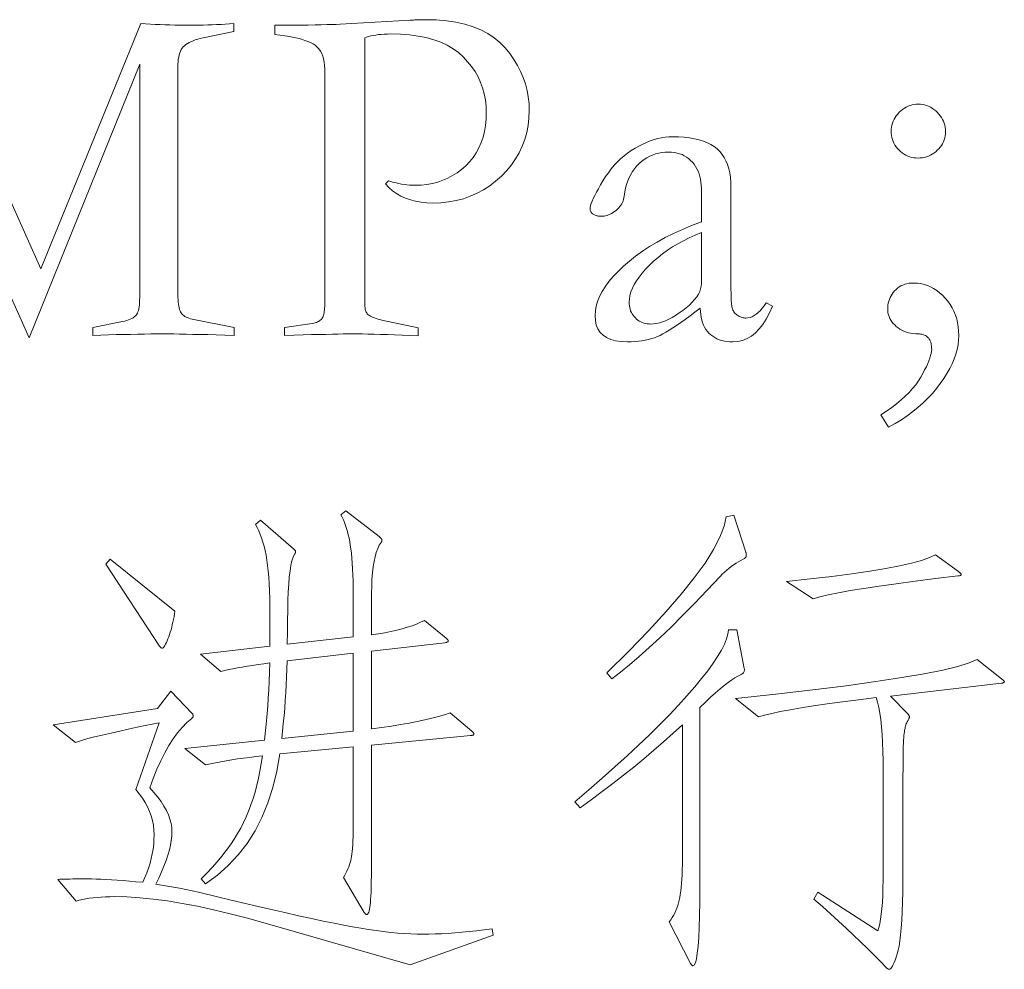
# Model space of a CAD drawing. Extents: x 0 to 1189, y 0 to 841.
# Tile 38 of 132: x 117 to 128, y 57 to 67. Entities that reach past the tile are written whole.
import ezdxf

# ---------------------------------------------------------------- set-up
doc = ezdxf.new("R2010")
doc.units = 0

msp = doc.modelspace()

# ---------------------------------------------------------------- linework, layer by layer
at = {"color": 7, "lineweight": 13}
for points in [[(120.182, 67.372), (120.281, 67.372), (120.373, 67.372), (120.46, 67.373), (120.539, 67.373), (120.612, 67.374), (120.678, 67.376), (120.738, 67.377), (120.792, 67.379), (120.838, 67.38), (120.879, 67.382), (121.628, 67.425), (121.645, 67.426), (121.662, 67.426), (121.678, 67.427), (121.695, 67.428), (121.711, 67.429), (121.728, 67.429), (121.744, 67.429), (121.76, 67.43), (121.776, 67.43), (121.792, 67.43), (121.907, 67.427), (122.015, 67.418), (122.117, 67.403), (122.212, 67.382), (122.3, 67.355), (122.382, 67.322), (122.457, 67.282), (122.525, 67.237), (122.587, 67.186), (122.642, 67.129), (122.691, 67.068), (122.735, 67.006), (122.774, 66.942), (122.807, 66.877), (122.836, 66.811), (122.859, 66.743), (122.877, 66.674), (122.89, 66.604), (122.898, 66.532), (122.9, 66.459), (122.897, 66.377), (122.889, 66.299), (122.874, 66.223), (122.853, 66.149), (122.826, 66.078), (122.793, 66.009), (122.754, 65.943), (122.71, 65.879), (122.659, 65.818), (122.602, 65.759), (122.541, 65.704), (122.478, 65.655), (122.411, 65.612), (122.342, 65.575), (122.27, 65.543), (122.196, 65.517), (122.119, 65.497), (122.039, 65.483), (121.956, 65.474), (121.871, 65.471), (121.806, 65.473), (121.744, 65.48), (121.686, 65.49), (121.63, 65.504), (121.578, 65.523), (121.529, 65.545), (121.483, 65.572), (121.44, 65.603), (121.401, 65.638), (121.364, 65.677), (121.396, 65.709), (121.423, 65.7), (121.451, 65.692), (121.479, 65.685), (121.507, 65.678), (121.536, 65.673), (121.564, 65.669), (121.593, 65.666), (121.622, 65.663), (121.652, 65.662), (121.681, 65.661), (121.744, 65.663), (121.806, 65.67), (121.865, 65.68), (121.922, 65.695), (121.977, 65.714), (122.03, 65.736), (122.081, 65.764), (122.13, 65.795), (122.177, 65.83), (122.222, 65.87), (122.264, 65.913), (122.301, 65.959), (122.334, 66.009), (122.362, 66.061), (122.386, 66.116), (122.406, 66.174), (122.421, 66.236), (122.432, 66.3), (122.439, 66.367), (122.441, 66.437), (122.439, 66.506), (122.431, 66.573), (122.419, 66.637), (122.402, 66.7), (122.38, 66.76), (122.353, 66.818), (122.321, 66.875), (122.284, 66.929), (122.242, 66.981), (122.196, 67.031), (122.144, 67.078), (122.086, 67.12), (122.023, 67.156), (121.954, 67.188), (121.88, 67.215), (121.799, 67.238), (121.714, 67.255), (121.622, 67.267), (121.525, 67.274), (121.422, 67.277), (121.386, 67.276), (121.352, 67.275), (121.32, 67.273), (121.289, 67.27), (121.26, 67.266), (121.233, 67.262), (121.208, 67.256), (121.184, 67.25), (121.162, 67.243), (121.143, 67.235), (121.143, 64.394), (121.143, 64.379), (121.144, 64.365), (121.146, 64.351), (121.148, 64.338), (121.151, 64.326), (121.155, 64.316), (121.159, 64.306), (121.164, 64.296), (121.17, 64.288), (121.177, 64.281), (121.185, 64.274), (121.194, 64.268), (121.205, 64.261), (121.217, 64.255), (121.232, 64.249), (121.247, 64.243), (121.265, 64.237), (121.284, 64.231), (121.305, 64.226), (121.327, 64.22), (121.713, 64.136), (121.713, 64.051), (121.626, 64.055), (121.542, 64.059), (121.462, 64.062), (121.386, 64.065), (121.313, 64.067), (121.243, 64.069), (121.177, 64.071), (121.115, 64.072), (121.056, 64.072), (121, 64.072), (120.96, 64.072), (120.912, 64.072), (120.858, 64.071), (120.797, 64.07), (120.729, 64.068), (120.655, 64.067), (120.573, 64.065), (120.485, 64.062), (120.389, 64.06), (120.287, 64.057), (120.287, 64.141), (120.583, 64.183), (120.598, 64.187), (120.613, 64.191), (120.626, 64.195), (120.638, 64.2), (120.649, 64.206), (120.659, 64.212), (120.668, 64.218), (120.676, 64.225), (120.683, 64.233), (120.689, 64.241), (120.694, 64.25), (120.698, 64.261), (120.702, 64.272), (120.705, 64.284), (120.708, 64.298), (120.711, 64.313), (120.713, 64.329), (120.714, 64.346), (120.715, 64.364), (120.715, 64.384), (120.715, 66.902), (120.714, 66.941), (120.71, 66.977), (120.704, 67.01), (120.695, 67.041), (120.684, 67.07), (120.67, 67.095), (120.654, 67.118), (120.636, 67.138), (120.614, 67.156), (120.591, 67.171), (120.564, 67.185), (120.535, 67.197), (120.502, 67.209), (120.466, 67.22), (120.427, 67.231), (120.384, 67.24), (120.338, 67.249), (120.289, 67.257), (120.237, 67.265), (120.182, 67.271)], [(127.055, 66.527), (127.078, 66.526), (127.1, 66.524), (127.122, 66.519), (127.143, 66.513), (127.164, 66.505), (127.184, 66.496), (127.203, 66.484), (127.222, 66.471), (127.241, 66.457), (127.258, 66.44), (127.275, 66.422), (127.29, 66.404), (127.303, 66.385), (127.314, 66.365), (127.324, 66.345), (127.331, 66.324), (127.338, 66.303), (127.342, 66.28), (127.345, 66.258), (127.345, 66.234), (127.345, 66.211), (127.342, 66.188), (127.338, 66.166), (127.331, 66.145), (127.324, 66.125), (127.314, 66.105), (127.303, 66.086), (127.29, 66.068), (127.275, 66.05), (127.258, 66.034), (127.241, 66.018), (127.222, 66.004), (127.203, 65.992), (127.184, 65.981), (127.163, 65.972), (127.142, 65.965), (127.121, 65.959), (127.099, 65.955), (127.076, 65.953), (127.052, 65.952), (127.029, 65.953), (127.006, 65.955), (126.984, 65.959), (126.963, 65.965), (126.942, 65.973), (126.922, 65.982), (126.903, 65.993), (126.884, 66.006), (126.866, 66.02), (126.849, 66.036), (126.833, 66.053), (126.819, 66.071), (126.806, 66.09), (126.795, 66.109), (126.786, 66.129), (126.778, 66.149), (126.772, 66.17), (126.768, 66.192), (126.766, 66.214), (126.765, 66.237), (126.766, 66.26), (126.768, 66.282), (126.773, 66.304), (126.779, 66.325), (126.786, 66.346), (126.796, 66.366), (126.807, 66.385), (126.82, 66.404), (126.835, 66.422), (126.852, 66.44), (126.87, 66.457), (126.888, 66.471), (126.907, 66.484), (126.926, 66.496), (126.946, 66.505), (126.967, 66.513), (126.988, 66.519), (127.01, 66.524), (127.032, 66.526)], [(125.429, 64.405), (125.498, 64.368), (125.466, 64.296), (125.432, 64.231), (125.395, 64.174), (125.357, 64.125), (125.316, 64.083), (125.272, 64.049), (125.227, 64.022), (125.178, 64.003), (125.128, 63.992), (125.075, 63.988), (125.043, 63.989), (125.013, 63.992), (124.984, 63.996), (124.956, 64.003), (124.93, 64.011), (124.905, 64.021), (124.881, 64.033), (124.859, 64.047), (124.839, 64.063), (124.819, 64.08), (124.802, 64.1), (124.786, 64.121), (124.772, 64.143), (124.76, 64.167), (124.75, 64.193), (124.742, 64.221), (124.735, 64.25), (124.731, 64.281), (124.728, 64.313), (124.727, 64.347), (124.67, 64.304), (124.617, 64.264), (124.566, 64.228), (124.519, 64.194), (124.474, 64.163), (124.433, 64.136), (124.394, 64.112), (124.359, 64.09), (124.326, 64.072), (124.297, 64.057), (124.268, 64.044), (124.238, 64.032), (124.206, 64.022), (124.173, 64.013), (124.139, 64.005), (124.103, 63.999), (124.066, 63.994), (124.027, 63.991), (123.987, 63.989), (123.946, 63.988), (123.881, 63.991), (123.822, 63.999), (123.771, 64.013), (123.726, 64.033), (123.688, 64.058), (123.657, 64.089), (123.633, 64.125), (123.616, 64.167), (123.606, 64.215), (123.603, 64.268), (123.606, 64.318), (123.615, 64.368), (123.63, 64.419), (123.651, 64.471), (123.678, 64.524), (123.712, 64.577), (123.751, 64.631), (123.797, 64.685), (123.848, 64.74), (123.906, 64.796), (123.969, 64.851), (124.036, 64.904), (124.108, 64.956), (124.185, 65.006), (124.266, 65.054), (124.351, 65.101), (124.441, 65.146), (124.535, 65.189), (124.634, 65.231), (124.738, 65.271), (124.738, 65.63), (124.737, 65.663), (124.734, 65.695), (124.729, 65.726), (124.722, 65.755), (124.714, 65.783), (124.703, 65.811), (124.691, 65.836), (124.677, 65.861), (124.661, 65.885), (124.643, 65.907), (124.623, 65.927), (124.602, 65.946), (124.58, 65.962), (124.556, 65.976), (124.532, 65.988), (124.506, 65.998), (124.478, 66.005), (124.45, 66.011), (124.42, 66.014), (124.389, 66.015), (124.353, 66.014), (124.317, 66.01), (124.283, 66.004), (124.25, 65.995), (124.218, 65.984), (124.186, 65.97), (124.156, 65.954), (124.127, 65.936), (124.099, 65.915), (124.072, 65.891), (124.047, 65.865), (124.024, 65.838), (124.003, 65.808), (123.984, 65.776), (123.967, 65.743), (123.952, 65.707), (123.939, 65.669), (123.929, 65.63), (123.92, 65.589), (123.914, 65.545), (123.911, 65.528), (123.907, 65.51), (123.902, 65.494), (123.895, 65.478), (123.887, 65.462), (123.878, 65.447), (123.867, 65.433), (123.855, 65.419), (123.842, 65.405), (123.827, 65.392), (123.812, 65.38), (123.796, 65.369), (123.78, 65.36), (123.764, 65.352), (123.748, 65.345), (123.732, 65.339), (123.716, 65.335), (123.699, 65.331), (123.683, 65.329), (123.666, 65.329), (123.659, 65.329), (123.651, 65.33), (123.644, 65.33), (123.636, 65.332), (123.628, 65.333), (123.621, 65.335), (123.613, 65.338), (123.605, 65.341), (123.597, 65.344), (123.589, 65.347), (123.582, 65.351), (123.575, 65.356), (123.569, 65.361), (123.564, 65.366), (123.56, 65.372), (123.556, 65.378), (123.553, 65.385), (123.551, 65.392), (123.55, 65.4), (123.55, 65.408), (123.551, 65.424), (123.555, 65.444), (123.562, 65.466), (123.572, 65.492), (123.584, 65.52), (123.599, 65.552), (123.617, 65.586), (123.638, 65.624), (123.661, 65.665), (123.687, 65.709), (123.715, 65.753), (123.745, 65.795), (123.776, 65.836), (123.808, 65.874), (123.841, 65.91), (123.876, 65.943), (123.913, 65.975), (123.951, 66.005), (123.99, 66.032), (124.03, 66.057), (124.071, 66.08), (124.112, 66.101), (124.153, 66.119), (124.193, 66.135), (124.233, 66.148), (124.273, 66.159), (124.313, 66.168), (124.353, 66.174), (124.392, 66.178), (124.431, 66.179), (124.495, 66.177), (124.555, 66.174), (124.612, 66.167), (124.664, 66.158), (124.714, 66.146), (124.76, 66.132), (124.802, 66.115), (124.84, 66.096), (124.875, 66.074), (124.906, 66.049), (124.935, 66.022), (124.96, 65.991), (124.982, 65.958), (125.001, 65.921), (125.017, 65.881), (125.031, 65.838), (125.041, 65.792), (125.048, 65.743), (125.053, 65.69), (125.054, 65.635), (125.054, 64.563), (125.054, 64.54), (125.055, 64.517), (125.055, 64.495), (125.056, 64.475), (125.056, 64.456), (125.057, 64.438), (125.058, 64.421), (125.059, 64.405), (125.061, 64.39), (125.062, 64.376), (125.064, 64.363), (125.067, 64.351), (125.071, 64.339), (125.075, 64.328), (125.08, 64.318), (125.086, 64.308), (125.093, 64.299), (125.1, 64.291), (125.109, 64.283), (125.118, 64.276), (125.127, 64.269), (125.137, 64.263), (125.146, 64.258), (125.156, 64.254), (125.165, 64.25), (125.175, 64.247), (125.184, 64.244), (125.194, 64.243), (125.203, 64.242), (125.213, 64.241), (125.236, 64.243), (125.258, 64.248), (125.281, 64.256), (125.303, 64.268), (125.325, 64.282), (125.346, 64.3), (125.368, 64.322), (125.388, 64.346), (125.409, 64.374)], [(124.738, 64.611), (124.738, 65.155), (124.671, 65.127), (124.607, 65.098), (124.546, 65.068), (124.487, 65.036), (124.43, 65.002), (124.376, 64.966), (124.324, 64.928), (124.275, 64.889), (124.228, 64.849), (124.183, 64.806), (124.142, 64.763), (124.105, 64.721), (124.073, 64.68), (124.045, 64.639), (124.021, 64.599), (124.001, 64.56), (123.986, 64.521), (123.975, 64.484), (123.969, 64.447), (123.967, 64.41), (123.967, 64.391), (123.969, 64.372), (123.973, 64.353), (123.977, 64.336), (123.983, 64.319), (123.991, 64.302), (123.999, 64.287), (124.009, 64.272), (124.02, 64.258), (124.033, 64.244), (124.046, 64.231), (124.061, 64.22), (124.075, 64.21), (124.091, 64.202), (124.107, 64.194), (124.124, 64.189), (124.142, 64.184), (124.16, 64.181), (124.179, 64.179), (124.199, 64.178), (124.228, 64.179), (124.258, 64.184), (124.29, 64.191), (124.322, 64.201), (124.355, 64.214), (124.39, 64.23), (124.426, 64.249), (124.463, 64.271), (124.501, 64.296), (124.54, 64.323), (124.577, 64.352), (124.611, 64.381), (124.641, 64.41), (124.666, 64.439), (124.688, 64.468), (124.706, 64.496), (124.72, 64.525), (124.73, 64.554), (124.736, 64.582)], [(126.654, 63.207), (126.714, 63.247), (126.771, 63.287), (126.823, 63.327), (126.872, 63.368), (126.916, 63.408), (126.957, 63.448), (126.994, 63.489), (127.027, 63.529), (127.056, 63.57), (127.081, 63.61), (127.104, 63.65), (127.123, 63.687), (127.141, 63.722), (127.156, 63.755), (127.169, 63.786), (127.179, 63.814), (127.187, 63.841), (127.193, 63.865), (127.196, 63.887), (127.198, 63.906), (127.197, 63.924), (127.196, 63.941), (127.194, 63.957), (127.191, 63.971), (127.188, 63.985), (127.183, 63.997), (127.178, 64.008), (127.172, 64.018), (127.166, 64.028), (127.158, 64.035), (127.15, 64.042), (127.141, 64.049), (127.132, 64.054), (127.123, 64.059), (127.112, 64.063), (127.102, 64.066), (127.091, 64.069), (127.079, 64.071), (127.067, 64.072), (127.055, 64.072), (127.027, 64.073), (127, 64.076), (126.974, 64.08), (126.949, 64.085), (126.925, 64.092), (126.902, 64.101), (126.88, 64.111), (126.859, 64.123), (126.839, 64.137), (126.82, 64.152), (126.803, 64.168), (126.787, 64.184), (126.773, 64.202), (126.761, 64.22), (126.751, 64.238), (126.743, 64.257), (126.736, 64.277), (126.731, 64.297), (126.729, 64.318), (126.728, 64.339), (126.729, 64.36), (126.731, 64.381), (126.734, 64.402), (126.74, 64.422), (126.746, 64.441), (126.754, 64.46), (126.764, 64.479), (126.775, 64.497), (126.788, 64.515), (126.802, 64.532), (126.817, 64.548), (126.834, 64.562), (126.851, 64.575), (126.87, 64.586), (126.89, 64.595), (126.911, 64.603), (126.934, 64.609), (126.957, 64.613), (126.982, 64.615), (127.008, 64.616), (127.045, 64.615), (127.082, 64.61), (127.118, 64.602), (127.152, 64.59), (127.186, 64.576), (127.219, 64.558), (127.252, 64.537), (127.283, 64.513), (127.313, 64.486), (127.343, 64.455), (127.37, 64.422), (127.395, 64.388), (127.417, 64.351), (127.436, 64.314), (127.452, 64.274), (127.465, 64.233), (127.475, 64.191), (127.482, 64.147), (127.486, 64.101), (127.488, 64.054), (127.486, 64.006), (127.48, 63.957), (127.47, 63.907), (127.456, 63.857), (127.438, 63.806), (127.417, 63.754), (127.391, 63.702), (127.361, 63.649), (127.328, 63.596), (127.29, 63.542), (127.249, 63.488), (127.205, 63.436), (127.157, 63.386), (127.107, 63.337), (127.053, 63.289), (126.996, 63.243), (126.937, 63.199), (126.874, 63.156), (126.807, 63.114), (126.738, 63.075)], [(122.288, 59.828), (122.292, 59.824), (122.296, 59.82), (122.299, 59.816), (122.302, 59.813), (122.304, 59.81), (122.306, 59.807), (122.307, 59.804), (122.308, 59.801), (122.309, 59.799), (122.309, 59.796), (122.309, 59.794), (122.308, 59.792), (122.306, 59.791), (122.303, 59.789), (122.3, 59.787), (122.296, 59.786), (122.291, 59.784), (122.286, 59.783), (122.279, 59.782), (122.272, 59.781), (121.216, 59.68), (121.216, 58.746), (121.216, 58.638), (121.216, 58.538), (121.215, 58.446), (121.215, 58.362), (121.214, 58.287), (121.213, 58.219), (121.211, 58.159), (121.21, 58.107), (121.208, 58.064), (121.206, 58.028), (121.204, 57.998), (121.201, 57.971), (121.198, 57.947), (121.194, 57.927), (121.19, 57.909), (121.186, 57.895), (121.181, 57.884), (121.175, 57.876), (121.17, 57.871), (121.164, 57.87), (121.161, 57.87), (121.159, 57.87), (121.157, 57.871), (121.154, 57.873), (121.152, 57.875), (121.149, 57.877), (121.146, 57.88), (121.143, 57.883), (121.14, 57.887), (121.137, 57.891), (120.916, 58.265), (120.929, 58.289), (120.941, 58.312), (120.952, 58.334), (120.962, 58.357), (120.972, 58.38), (120.98, 58.402), (120.987, 58.424), (120.993, 58.446), (120.998, 58.468), (121.003, 58.49), (121.006, 58.514), (121.009, 58.543), (121.012, 58.576), (121.014, 58.614), (121.017, 58.657), (121.018, 58.704), (121.019, 58.756), (121.02, 58.813), (121.021, 58.875), (121.021, 58.941), (121.021, 59.659), (120.235, 59.585), (120.203, 59.4), (120.161, 59.226), (120.108, 59.061), (120.044, 58.907), (119.971, 58.763), (119.886, 58.629), (119.791, 58.506), (119.686, 58.393), (119.569, 58.29), (119.443, 58.197), (119.395, 58.25), (119.456, 58.311), (119.513, 58.372), (119.567, 58.432), (119.617, 58.493), (119.664, 58.553), (119.708, 58.613), (119.748, 58.673), (119.785, 58.733), (119.819, 58.792), (119.849, 58.851), (119.877, 58.912), (119.903, 58.975), (119.927, 59.04), (119.95, 59.107), (119.971, 59.177), (119.99, 59.25), (120.007, 59.325), (120.023, 59.402), (120.037, 59.482), (120.05, 59.564), (119.981, 59.557), (119.914, 59.548), (119.849, 59.54), (119.785, 59.531), (119.724, 59.522), (119.664, 59.512), (119.606, 59.502), (119.55, 59.491), (119.495, 59.48), (119.443, 59.469), (119.221, 59.643), (120.071, 59.733), (120.079, 59.798), (120.087, 59.867), (120.094, 59.94), (120.1, 60.017), (120.107, 60.097), (120.112, 60.182), (120.117, 60.27), (120.122, 60.361), (120.126, 60.457), (120.129, 60.557), (120.065, 60.548), (120.003, 60.539), (119.944, 60.531), (119.888, 60.522), (119.835, 60.513), (119.784, 60.504), (119.735, 60.495), (119.69, 60.486), (119.647, 60.476), (119.606, 60.467), (119.39, 60.652), (120.129, 60.736), (120.131, 60.849), (120.131, 60.956), (120.131, 61.058), (120.13, 61.153), (120.128, 61.242), (120.125, 61.326), (120.122, 61.403), (120.117, 61.474), (120.112, 61.54), (120.105, 61.599), (120.098, 61.654), (120.089, 61.707), (120.079, 61.757), (120.068, 61.804), (120.056, 61.849), (120.042, 61.892), (120.027, 61.931), (120.011, 61.968), (119.994, 62.003), (119.976, 62.035), (120.029, 62.082), (120.382, 61.776), (120.386, 61.773), (120.39, 61.77), (120.393, 61.767), (120.396, 61.763), (120.398, 61.76), (120.4, 61.757), (120.402, 61.754), (120.403, 61.751), (120.403, 61.748), (120.403, 61.744), (120.403, 61.741), (120.403, 61.738), (120.403, 61.735), (120.402, 61.733), (120.401, 61.73), (120.4, 61.727), (120.398, 61.725), (120.397, 61.722), (120.395, 61.72), (120.393, 61.718), (120.379, 61.687), (120.366, 61.647), (120.355, 61.599), (120.346, 61.541), (120.337, 61.475), (120.331, 61.4), (120.326, 61.316), (120.322, 61.223), (120.32, 61.121), (120.319, 61.011), (120.319, 60.977), (120.319, 60.945), (120.319, 60.915), (120.318, 60.886), (120.318, 60.86), (120.317, 60.836), (120.316, 60.813), (120.316, 60.793), (120.315, 60.774), (120.314, 60.757), (121.021, 60.836), (121.021, 61.19), (121.021, 61.274), (121.02, 61.354), (121.018, 61.428), (121.016, 61.498), (121.013, 61.563), (121.01, 61.623), (121.006, 61.678), (121.001, 61.729), (120.995, 61.775), (120.989, 61.816), (120.983, 61.854), (120.975, 61.89), (120.967, 61.926), (120.958, 61.96), (120.949, 61.993), (120.938, 62.025), (120.927, 62.056), (120.915, 62.085), (120.902, 62.113), (120.889, 62.14), (120.942, 62.183), (121.296, 61.908), (121.302, 61.903), (121.307, 61.898), (121.312, 61.893), (121.316, 61.889), (121.319, 61.885), (121.322, 61.881), (121.324, 61.878), (121.326, 61.874), (121.327, 61.871), (121.327, 61.868), (121.327, 61.866), (121.327, 61.863), (121.326, 61.861), (121.326, 61.858), (121.325, 61.856), (121.324, 61.854), (121.322, 61.851), (121.321, 61.849), (121.319, 61.847), (121.317, 61.845), (121.298, 61.815), (121.281, 61.779), (121.266, 61.738), (121.253, 61.692), (121.242, 61.64), (121.232, 61.583), (121.225, 61.521), (121.22, 61.453), (121.217, 61.38), (121.216, 61.301), (121.216, 60.857), (121.289, 60.868), (121.357, 60.88), (121.422, 60.893), (121.484, 60.907), (121.542, 60.922), (121.597, 60.938), (121.648, 60.955), (121.696, 60.972), (121.74, 60.991), (121.781, 61.011), (122.014, 60.821), (122.018, 60.817), (122.021, 60.814), (122.024, 60.811), (122.027, 60.808), (122.029, 60.805), (122.031, 60.802), (122.033, 60.8), (122.034, 60.797), (122.034, 60.794), (122.035, 60.791), (122.034, 60.789), (122.033, 60.787), (122.031, 60.784), (122.029, 60.782), (122.025, 60.78), (122.021, 60.778), (122.017, 60.777), (122.011, 60.775), (122.005, 60.774), (121.998, 60.773), (121.216, 60.683), (121.216, 59.854), (121.325, 59.868), (121.427, 59.883), (121.525, 59.898), (121.617, 59.914), (121.703, 59.931), (121.785, 59.948), (121.861, 59.966), (121.931, 59.985), (121.996, 60.004), (122.056, 60.023)], [(125.213, 61.739), (125.214, 61.736), (125.215, 61.733), (125.215, 61.729), (125.216, 61.726), (125.217, 61.722), (125.217, 61.718), (125.217, 61.714), (125.218, 61.71), (125.218, 61.706), (125.218, 61.702), (125.218, 61.698), (125.217, 61.694), (125.215, 61.69), (125.213, 61.686), (125.21, 61.682), (125.207, 61.679), (125.202, 61.675), (125.198, 61.672), (125.192, 61.668), (125.186, 61.665), (125.16, 61.652), (125.134, 61.637), (125.109, 61.622), (125.083, 61.605), (125.058, 61.587), (125.034, 61.568), (125.009, 61.548), (124.985, 61.527), (124.962, 61.504), (124.938, 61.48), (124.799, 61.333), (124.666, 61.193), (124.537, 61.063), (124.414, 60.941), (124.295, 60.827), (124.182, 60.722), (124.075, 60.626), (123.972, 60.538), (123.874, 60.458), (123.782, 60.388), (123.729, 60.451), (123.963, 60.682), (124.174, 60.899), (124.36, 61.102), (124.523, 61.291), (124.662, 61.465), (124.778, 61.624), (124.869, 61.769), (124.937, 61.9), (124.981, 62.017), (125.002, 62.119), (125.086, 62.135)], [(119.115, 61.111), (119.111, 61.081), (119.106, 61.051), (119.101, 61.022), (119.095, 60.993), (119.088, 60.966), (119.081, 60.939), (119.074, 60.912), (119.066, 60.886), (119.058, 60.861), (119.049, 60.836), (119.041, 60.813), (119.032, 60.793), (119.024, 60.774), (119.016, 60.759), (119.009, 60.745), (119.002, 60.734), (118.996, 60.726), (118.989, 60.72), (118.984, 60.716), (118.978, 60.715), (118.976, 60.715), (118.974, 60.716), (118.971, 60.717), (118.969, 60.718), (118.966, 60.72), (118.964, 60.723), (118.961, 60.725), (118.958, 60.728), (118.955, 60.732), (118.952, 60.736), (118.376, 61.612), (118.424, 61.665)], [(127.483, 61.533), (127.489, 61.529), (127.494, 61.525), (127.499, 61.521), (127.503, 61.518), (127.506, 61.515), (127.509, 61.512), (127.511, 61.509), (127.513, 61.506), (127.514, 61.504), (127.514, 61.502), (127.514, 61.499), (127.513, 61.497), (127.511, 61.496), (127.508, 61.494), (127.505, 61.492), (127.501, 61.491), (127.496, 61.489), (127.491, 61.488), (127.484, 61.487), (127.477, 61.486), (127.24, 61.458), (127.02, 61.43), (126.819, 61.404), (126.637, 61.378), (126.473, 61.354), (126.328, 61.33), (126.201, 61.307), (126.092, 61.285), (126.002, 61.263), (125.931, 61.243), (125.646, 61.428), (125.9, 61.454), (126.133, 61.481), (126.346, 61.509), (126.537, 61.537), (126.707, 61.565), (126.856, 61.594), (126.983, 61.623), (127.09, 61.652), (127.175, 61.682), (127.24, 61.713)], [(125.197, 60.498), (125.198, 60.489), (125.199, 60.481), (125.197, 60.472), (125.195, 60.465), (125.192, 60.458), (125.187, 60.451), (125.181, 60.445), (125.173, 60.439), (125.165, 60.434), (125.155, 60.43), (125.127, 60.417), (125.097, 60.399), (125.062, 60.376), (125.025, 60.349), (124.983, 60.316), (124.938, 60.279), (124.889, 60.237), (124.837, 60.19), (124.781, 60.138), (124.722, 60.081), (124.722, 58.16), (124.721, 58), (124.719, 57.858), (124.715, 57.732), (124.71, 57.623), (124.703, 57.53), (124.695, 57.455), (124.686, 57.396), (124.674, 57.354), (124.662, 57.329), (124.648, 57.321), (124.646, 57.321), (124.643, 57.322), (124.641, 57.323), (124.639, 57.325), (124.636, 57.327), (124.633, 57.33), (124.63, 57.333), (124.628, 57.337), (124.625, 57.342), (124.621, 57.347), (124.394, 57.79), (124.411, 57.813), (124.426, 57.836), (124.44, 57.86), (124.453, 57.885), (124.465, 57.911), (124.476, 57.938), (124.486, 57.965), (124.494, 57.993), (124.502, 58.022), (124.508, 58.052), (124.513, 58.083), (124.518, 58.119), (124.523, 58.157), (124.527, 58.199), (124.53, 58.245), (124.532, 58.294), (124.534, 58.346), (124.536, 58.402), (124.537, 58.461), (124.537, 58.524), (124.537, 59.897), (124.437, 59.805), (124.334, 59.714), (124.23, 59.624), (124.124, 59.534), (124.016, 59.445), (123.905, 59.357), (123.793, 59.269), (123.679, 59.182), (123.562, 59.096), (123.444, 59.01), (123.386, 59.073), (123.536, 59.2), (123.679, 59.325), (123.815, 59.446), (123.945, 59.563), (124.068, 59.678), (124.185, 59.79), (124.295, 59.899), (124.398, 60.004), (124.495, 60.106), (124.584, 60.206), (124.667, 60.3), (124.741, 60.39), (124.806, 60.474), (124.863, 60.553), (124.912, 60.626), (124.952, 60.694), (124.984, 60.756), (125.007, 60.813), (125.022, 60.864), (125.028, 60.91), (125.118, 60.91)], [(121.021, 59.828), (121.021, 60.662), (120.314, 60.578), (120.311, 60.492), (120.308, 60.408), (120.304, 60.323), (120.299, 60.24), (120.294, 60.157), (120.288, 60.074), (120.281, 59.992), (120.273, 59.91), (120.265, 59.829), (120.256, 59.749)], [(127.942, 60.34), (126.759, 60.203), (126.944, 60.013), (126.947, 60.01), (126.95, 60.006), (126.952, 60.003), (126.954, 60), (126.956, 59.997), (126.957, 59.994), (126.959, 59.991), (126.959, 59.987), (126.96, 59.984), (126.96, 59.981), (126.96, 59.978), (126.959, 59.974), (126.958, 59.97), (126.956, 59.965), (126.954, 59.959), (126.951, 59.954), (126.948, 59.947), (126.945, 59.941), (126.941, 59.933), (126.936, 59.926), (126.932, 59.917), (126.927, 59.907), (126.923, 59.896), (126.919, 59.884), (126.916, 59.87), (126.913, 59.855), (126.909, 59.839), (126.907, 59.822), (126.904, 59.803), (126.902, 59.783), (126.9, 59.76), (126.898, 59.733), (126.897, 59.702), (126.895, 59.666), (126.894, 59.625), (126.893, 59.581), (126.892, 59.532), (126.892, 59.478), (126.892, 59.42), (126.891, 59.358), (126.891, 58.36), (126.891, 58.231), (126.889, 58.111), (126.887, 58), (126.883, 57.899), (126.878, 57.807), (126.872, 57.724), (126.866, 57.651), (126.858, 57.587), (126.849, 57.532), (126.839, 57.487), (126.828, 57.448), (126.818, 57.414), (126.808, 57.383), (126.798, 57.357), (126.788, 57.334), (126.779, 57.316), (126.77, 57.302), (126.761, 57.292), (126.752, 57.286), (126.744, 57.284), (126.741, 57.284), (126.739, 57.284), (126.737, 57.285), (126.734, 57.286), (126.732, 57.288), (126.729, 57.289), (126.726, 57.291), (126.723, 57.294), (126.72, 57.296), (126.717, 57.299), (126.651, 57.367), (126.583, 57.435), (126.512, 57.505), (126.438, 57.576), (126.362, 57.649), (126.283, 57.723), (126.202, 57.799), (126.118, 57.875), (126.031, 57.954), (125.941, 58.033), (125.983, 58.107), (126.622, 57.695), (126.633, 57.73), (126.643, 57.771), (126.652, 57.819), (126.659, 57.873), (126.666, 57.933), (126.671, 57.999), (126.675, 58.072), (126.678, 58.151), (126.68, 58.237), (126.68, 58.329), (126.68, 59.406), (126.68, 59.512), (126.677, 59.613), (126.674, 59.707), (126.668, 59.794), (126.662, 59.876), (126.654, 59.951), (126.644, 60.019), (126.633, 60.081), (126.62, 60.137), (126.606, 60.187), (126.418, 60.164), (126.244, 60.142), (126.083, 60.12), (125.937, 60.098), (125.804, 60.077), (125.685, 60.057), (125.581, 60.037), (125.49, 60.018), (125.413, 59.999), (125.35, 59.981), (125.102, 60.176), (125.535, 60.223), (125.93, 60.269), (126.285, 60.314), (126.602, 60.357), (126.88, 60.4), (127.118, 60.441), (127.318, 60.481), (127.479, 60.519), (127.6, 60.557), (127.683, 60.594), (127.942, 60.388), (127.948, 60.384), (127.953, 60.38), (127.958, 60.376), (127.962, 60.372), (127.966, 60.369), (127.969, 60.366), (127.971, 60.363), (127.972, 60.361), (127.973, 60.358), (127.974, 60.356), (127.973, 60.354), (127.972, 60.352), (127.971, 60.35), (127.969, 60.348), (127.966, 60.347), (127.962, 60.345), (127.958, 60.344), (127.953, 60.342), (127.948, 60.341)], [(122.515, 57.648), (121.628, 57.331), (120.081, 57.775), (119.891, 57.829), (119.706, 57.877), (119.529, 57.92), (119.358, 57.957), (119.193, 57.988), (119.036, 58.014), (118.885, 58.034), (118.74, 58.048), (118.602, 58.057), (118.471, 58.06), (118.422, 58.059), (118.374, 58.058), (118.328, 58.055), (118.284, 58.052), (118.242, 58.048), (118.201, 58.042), (118.163, 58.036), (118.127, 58.029), (118.092, 58.021), (118.06, 58.012), (117.864, 58.244), (117.885, 58.245), (117.909, 58.246), (117.935, 58.247), (117.963, 58.248), (117.994, 58.248), (118.026, 58.249), (118.062, 58.249), (118.099, 58.249), (118.139, 58.25), (118.181, 58.25), (118.226, 58.249), (118.274, 58.248), (118.325, 58.246), (118.379, 58.244), (118.437, 58.24), (118.498, 58.236), (118.562, 58.232), (118.629, 58.226), (118.699, 58.22), (118.772, 58.213), (118.795, 58.263), (118.816, 58.314), (118.834, 58.365), (118.85, 58.416), (118.863, 58.467), (118.874, 58.518), (118.883, 58.569), (118.889, 58.62), (118.892, 58.671), (118.894, 58.722), (118.892, 58.773), (118.886, 58.823), (118.876, 58.873), (118.862, 58.922), (118.845, 58.971), (118.823, 59.019), (118.798, 59.066), (118.769, 59.113), (118.735, 59.159), (118.698, 59.205), (118.946, 59.918), (118.799, 59.887), (118.664, 59.859), (118.542, 59.832), (118.434, 59.808), (118.338, 59.786), (118.255, 59.766), (118.186, 59.748), (118.129, 59.732), (118.085, 59.718), (118.054, 59.707), (117.817, 59.897), (118.931, 60.071), (119.073, 60.256), (119.3, 60.018), (119.302, 60.015), (119.304, 60.012), (119.306, 60.009), (119.307, 60.006), (119.308, 60.003), (119.309, 60), (119.31, 59.997), (119.31, 59.994), (119.311, 59.992), (119.311, 59.989), (119.311, 59.986), (119.31, 59.984), (119.309, 59.981), (119.308, 59.979), (119.307, 59.977), (119.305, 59.974), (119.303, 59.972), (119.301, 59.97), (119.298, 59.967), (119.295, 59.965), (119.243, 59.92), (119.192, 59.868), (119.144, 59.81), (119.096, 59.745), (119.051, 59.674), (119.007, 59.596), (118.964, 59.512), (118.923, 59.421), (118.884, 59.324), (118.846, 59.221), (118.891, 59.172), (118.932, 59.123), (118.967, 59.075), (118.998, 59.027), (119.024, 58.98), (119.046, 58.934), (119.062, 58.888), (119.074, 58.843), (119.081, 58.798), (119.084, 58.754), (119.082, 58.709), (119.077, 58.661), (119.068, 58.611), (119.056, 58.559), (119.04, 58.504), (119.021, 58.446), (118.998, 58.386), (118.972, 58.324), (118.943, 58.259), (118.91, 58.192), (118.971, 58.183), (119.035, 58.173), (119.099, 58.161), (119.165, 58.149), (119.232, 58.136), (119.3, 58.122), (119.369, 58.107), (119.44, 58.09), (119.512, 58.073), (119.585, 58.054), (119.777, 58.008), (119.958, 57.966), (120.128, 57.926), (120.288, 57.89), (120.436, 57.856), (120.573, 57.826), (120.7, 57.799), (120.815, 57.776), (120.92, 57.755), (121.013, 57.738), (121.1, 57.723), (121.184, 57.709), (121.266, 57.697), (121.345, 57.687), (121.422, 57.678), (121.496, 57.671), (121.567, 57.666), (121.636, 57.662), (121.702, 57.659), (121.765, 57.658), (121.829, 57.659), (121.895, 57.661), (121.963, 57.664), (122.033, 57.668), (122.106, 57.673), (122.181, 57.679), (122.258, 57.687), (122.338, 57.696), (122.42, 57.705), (122.505, 57.716)]]:
    msp.add_lwpolyline(points, close=True, dxfattribs=at)
msp.add_lwpolyline([(116.513, 67.388), (117.685, 64.769), (118.751, 67.388), (118.803, 67.385), (118.855, 67.382), (118.906, 67.38), (118.958, 67.378), (119.01, 67.376), (119.062, 67.374), (119.113, 67.373), (119.165, 67.372), (119.217, 67.372), (119.268, 67.372), (119.319, 67.372), (119.369, 67.372), (119.418, 67.373), (119.466, 67.374), (119.514, 67.376), (119.561, 67.378), (119.608, 67.38), (119.654, 67.382), (119.699, 67.385), (119.744, 67.388), (119.744, 67.303), (119.416, 67.235), (119.387, 67.228), (119.359, 67.221), (119.333, 67.213), (119.309, 67.204), (119.287, 67.195), (119.267, 67.185), (119.249, 67.175), (119.232, 67.164), (119.218, 67.152), (119.205, 67.14), (119.194, 67.126), (119.184, 67.111), (119.176, 67.093), (119.168, 67.074), (119.162, 67.054), (119.156, 67.031), (119.152, 67.007), (119.149, 66.981), (119.148, 66.953), (119.147, 66.923), (119.147, 64.526), (119.147, 64.495), (119.148, 64.465), (119.15, 64.438), (119.152, 64.413), (119.154, 64.39), (119.158, 64.369), (119.161, 64.35), (119.166, 64.334), (119.171, 64.319), (119.176, 64.307), (119.183, 64.297), (119.19, 64.287), (119.199, 64.277), (119.21, 64.268), (119.222, 64.26), (119.235, 64.253), (119.249, 64.247), (119.265, 64.241), (119.282, 64.235), (119.3, 64.231), (119.749, 64.141), (119.749, 64.057), (119.65, 64.06), (119.557, 64.062), (119.468, 64.065), (119.385, 64.067), (119.307, 64.068), (119.234, 64.07), (119.166, 64.071), (119.104, 64.072), (119.046, 64.072), (118.994, 64.072), (118.928, 64.072), (118.859, 64.072), (118.789, 64.071), (118.716, 64.07), (118.642, 64.068), (118.565, 64.067), (118.487, 64.065), (118.406, 64.062), (118.324, 64.06), (118.239, 64.057), (118.239, 64.141), (118.556, 64.204), (118.579, 64.21), (118.601, 64.216), (118.621, 64.223), (118.639, 64.23), (118.655, 64.237), (118.669, 64.246), (118.682, 64.254), (118.693, 64.264), (118.702, 64.273), (118.709, 64.284), (118.715, 64.295), (118.72, 64.309), (118.725, 64.324), (118.729, 64.342), (118.733, 64.361), (118.736, 64.383), (118.738, 64.407), (118.739, 64.432), (118.74, 64.46), (118.741, 64.489), (118.741, 66.955), (117.558, 64.03), (116.154, 67.182)], dxfattribs=at)

doc.saveas('drawing.dxf')
